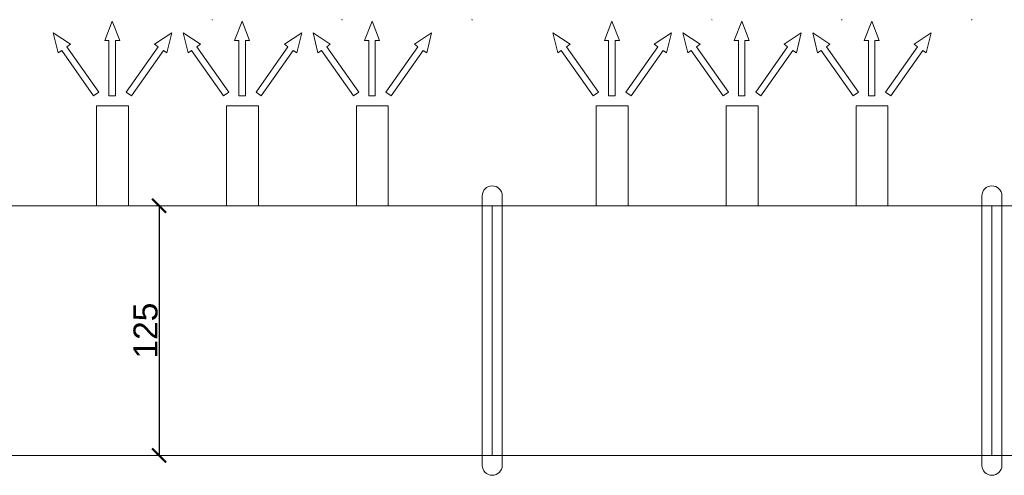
# Model space of a CAD drawing. Header units: millimetres. Extents: x -12988 to 25758, y 6227 to 71097.
# Tile 5 of 28: x 4317 to 4810, y 17800 to 18029. Entities that reach past the tile are written whole.
import ezdxf

# ---------------------------------------------------------------- set-up
doc = ezdxf.new("R2010")
doc.units = ezdxf.units.MM
doc.layers.add('!1 WENTYLACJA', color=3, linetype='Continuous', lineweight=20)
doc.layers.add('2DA_ALW', color=116, linetype='Continuous', lineweight=9)
doc.styles.get("Standard").update_dxf_attribs({"font": 'arial.ttf'})
doc.dimstyles.new('ISO-25', dxfattribs={"dimtxt": 12, "dimasz": 7, "dimexe": 1.25, "dimexo": 0.625, "dimtad": 1, "dimtxsty": 'Standard', "dimblk": 'ARCHTICK', "dimcen": 2.5, "dimadec": 0, "dimazin": 0, "dimtfac": 1, "dimtmove": 0, "dimatfit": 3, "dimfxl": 1, "dimfxlon": 1, "dimarcsym": 0})

# ---------------------------------------------------------------- blocks, each defined once
blk = doc.blocks.new('2da_strz_01_y5t068')
for p in [(-0.5, 0), (0.2, 0.1), (0.2, -0.1)]:
    blk.add_line(p, (0.5, 0))
blk = doc.blocks.new('2da_strz_05')
for p, q in [((-0.5, 0.043), (0.243, 0.043)), ((-0.5, 0.043), (-0.5, -0.043)), ((0.5, 0), (0.243, 0.1)), ((0.243, 0.043), (0.243, 0.1)), ((0.5, 0), (0.243, -0.1)), ((-0.5, -0.043), (0.243, -0.043)), ((0.243, -0.1), (0.243, -0.043))]:
    blk.add_line(p, q)
blk = doc.blocks.new('_ArchTick')
at = {"color": 0, "linetype": 'ByBlock', "transparency": 16777216, "const_width": 0.15}
blk.add_lwpolyline([(-0.5, -0.5), (0.5, 0.5)], dxfattribs=at)
blk = doc.blocks.new('*D254')
at = {"layer": '!1 WENTYLACJA', "color": 0, "lineweight": -2, "ltscale": 0.5, "transparency": 16777216}
for p, q in [((4387.22, 17935.3), (4385.97, 17935.3)), ((4387.22, 17935.3), (4387.22, 17810.3)), ((4387.22, 17810.3), (4385.97, 17810.3))]:
    blk.add_line(p, q, dxfattribs=at)
at = {"layer": 'Defpoints', "color": 0, "transparency": 16777216}
for p in [(4387.22, 17935.3), (4387.22, 17810.3), (4387.22, 17810.3)]:
    blk.add_point(p, dxfattribs=at)
at = {"layer": '!1 WENTYLACJA', "color": 0, "lineweight": -2, "transparency": 16777216, "xscale": 7, "yscale": 7, "zscale": 7}
for p, rotation in [((4387.22, 17935.3), 90), ((4387.22, 17810.3), 270)]:
    blk.add_blockref('_ArchTick', p, dxfattribs=dict(at, rotation=rotation))
at = {"layer": '!1 WENTYLACJA', "color": 0, "transparency": 16777216, "insert": (4380.47, 17872.8), "char_height": 12, "attachment_point": 5, "rotation": 90}
blk.add_mtext('125', dxfattribs=at)

msp = doc.modelspace()

# ---------------------------------------------------------------- linework, layer by layer
at = {"layer": '!1 WENTYLACJA', "ltscale": 0.5}
for p, q in [((4355.891, 17985.303), (4371.891, 17985.303)), ((4355.891, 17985.303), (4355.891, 17935.303)), ((4371.891, 17985.303), (4371.891, 17935.303)), ((4420.891, 17985.303), (4436.891, 17985.303)), ((4420.891, 17985.303), (4420.891, 17935.303)), ((4436.891, 17985.303), (4436.891, 17935.303)), ((4485.891, 17985.303), (4501.891, 17985.303)), ((4485.891, 17985.303), (4485.891, 17935.303)), ((4501.891, 17985.303), (4501.891, 17935.303)), ((4605.891, 17985.303), (4621.891, 17985.303)), ((4605.891, 17985.303), (4605.891, 17935.303)), ((4621.891, 17985.303), (4621.891, 17935.303)), ((4670.891, 17985.303), (4686.891, 17985.303)), ((4670.891, 17985.303), (4670.891, 17935.303)), ((4686.891, 17985.303), (4686.891, 17935.303)), ((4735.891, 17985.303), (4751.891, 17985.303)), ((4735.891, 17985.303), (4735.891, 17935.303)), ((4751.891, 17985.303), (4751.891, 17935.303)), ((4548.891, 17940.303), (4548.891, 17805.303)), ((4558.891, 17940.303), (4558.891, 17805.303)), ((4798.891, 17940.303), (4798.891, 17805.303)), ((4808.891, 17940.303), (4808.891, 17805.303)), ((4303.891, 17935.303), (4553.891, 17935.303)), ((4553.891, 17935.303), (4553.891, 17810.303)), ((4553.891, 17935.303), (4803.891, 17935.303)), ((4803.891, 17935.303), (4803.891, 17810.303)), ((4803.891, 17935.303), (5053.891, 17935.303)), ((4553.891, 17810.303), (4303.891, 17810.303)), ((4803.891, 17810.303), (4553.891, 17810.303)), ((5053.891, 17810.303), (4803.891, 17810.303))]:
    msp.add_line(p, q, dxfattribs=at)
for centre, start, end in [((4553.891, 17940.303), 0, 180), ((4803.891, 17940.303), 0, 180), ((4553.891, 17805.303), 180, 0), ((4803.891, 17805.303), 180, 0)]:
    msp.add_arc(centre, 5, start, end, dxfattribs=at)

# ---------------------------------------------------------------- block references
for p, xscale, yscale, zscale, rotation in [((4363.736, 18009.053), 37.5, 37.5, 37.5, 90), ((4428.736, 18009.053), 37.5, 37.5, 37.5, 90), ((4493.736, 18009.053), 37.5, 37.5, 37.5, 90), ((4613.736, 18009.053), 37.5, 37.5, 37.5, 90), ((4678.736, 18009.053), 37.5, 37.5, 37.5, 90), ((4743.736, 18009.053), 37.5, 37.5, 37.5, 90), ((4345.001, 18006.583), -37.50000000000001, 37.50000000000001, 37.5, 305), ((4382.781, 18006.583), 37.50000000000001, 37.50000000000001, 37.50000000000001, 55), ((4410.001, 18006.583), -37.50000000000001, 37.50000000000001, 37.5, 305), ((4447.781, 18006.583), 37.50000000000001, 37.50000000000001, 37.50000000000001, 55), ((4475.001, 18006.583), -37.50000000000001, 37.50000000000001, 37.5, 305), ((4512.781, 18006.583), 37.50000000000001, 37.50000000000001, 37.50000000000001, 55), ((4595.001, 18006.583), -37.50000000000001, 37.50000000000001, 37.5, 305), ((4632.781, 18006.583), 37.50000000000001, 37.50000000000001, 37.50000000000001, 55), ((4660.001, 18006.583), -37.50000000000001, 37.50000000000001, 37.5, 305), ((4697.781, 18006.583), 37.50000000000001, 37.50000000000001, 37.50000000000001, 55), ((4725.001, 18006.583), -37.50000000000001, 37.50000000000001, 37.5, 305), ((4762.781, 18006.583), 37.50000000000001, 37.50000000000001, 37.50000000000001, 55)]:
    msp.add_blockref('2da_strz_05', p, dxfattribs=dict(at, xscale=xscale, yscale=yscale, zscale=zscale, rotation=rotation))
at = {"layer": '2DA_ALW', "ltscale": 0.5, "xscale": 0.25, "yscale": 0.25, "zscale": 0.25, "rotation": 180}
for p in [(4413.828, 18028.505), (4478.828, 18028.505), (4543.828, 18028.505), (4663.828, 18028.505), (4728.828, 18028.505), (4793.828, 18028.505)]:
    msp.add_blockref('2da_strz_01_y5t068', p, dxfattribs=at)

# ---------------------------------------------------------------- dimensions: what is measured, and where the dimension line sits
at = {"layer": '!1 WENTYLACJA', "ltscale": 0.5}
dim = msp.add_linear_dim(base=(4387.225, 17810.303), p1=(4387.225, 17935.303), p2=(4387.225, 17810.303), angle=90, dimstyle='ISO-25', dxfattribs=at)
dim.commit()
dim.dimension.update_dxf_attribs({"geometry": '*D254', "text_midpoint": (4380.473, 17872.803)})

doc.saveas('drawing.dxf')
